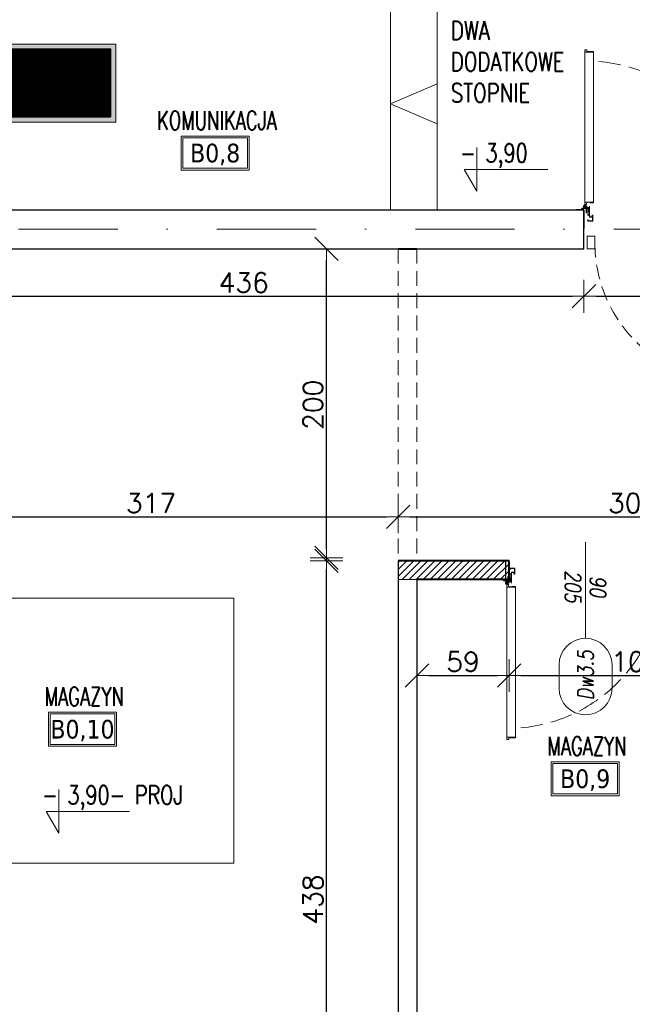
# Model space of a CAD drawing. Header units: millimetres. Extents: x 23192 to 177760, y -399809 to -79279.
# Tile 118 of 256: x 51436 to 51829, y -195436 to -194805. Entities that reach past the tile are written whole.
import ezdxf
from ezdxf.enums import TextEntityAlignment as Align

# ---------------------------------------------------------------- set-up
doc = ezdxf.new("R2010")
doc.units = ezdxf.units.MM
for name, pattern in [('CARKOVANA', [7.5, 5, -2.5]), ('CENTER', [0.6, 0.375, -0.075, 0.075, -0.075]), ('DASHDOT', [25.4, 12.7, -6.35, 0, -6.35]), ('Hidden Line', [391.222223, 282.222223, -109]), ('HIDDEN2', [4.7625, 3.175, -1.5875])]:
    doc.linetypes.add(name, pattern=pattern)
doc.layers.get('0').update_dxf_attribs({"lineweight": 0})
for name, color, linetype, lineweight in [('!! 0_ Istn-sciany', 3, 'Continuous', 30), ('!! 0_ Istn-widok', 1, 'Continuous', 15), ('!! 0_ Opis', 8, 'Continuous', 13), ('!! 0_Opis_pom', 9, 'Continuous', 13), ('!! 0_Widok', 1, 'Continuous', 15), ('!! 1_drzwi-linia', 213, 'Continuous', 5), ('!! 1_hatch projektowane ściany', 4, 'Continuous', 5), ('!! 1_PROJ Sciany', 2, 'Continuous', 40), ('!! 2_drzwi opis', 151, 'Continuous', 9), ('!! wymiary osi', 250, 'Continuous', 9), ('0-osie-liniA', 14, 'DASHDOT', 5), ('Dimension (ISO)', 7, 'Continuous', 25)]:
    doc.layers.add(name, color=color, linetype=linetype, lineweight=lineweight)
doc.layers.add('!! 0_ramki', color=66, linetype='Continuous', lineweight=9, plot=False)
doc.layers.add('!! 1_Wyburzenia', color=252, linetype='CARKOVANA', lineweight=13, true_color=0x696969)
doc.layers.add('-A-OPISY', color=2, linetype='Continuous')
doc.layers.add('-A-ZNAKI_PPOŻ', color=7, linetype='Continuous', true_color=0xffffff)
doc.styles.add('50', font='ROMANS.shx', dxfattribs={"width": 0.8, "height": 10})
doc.styles.add('ARCHETYP', font='romans.shx', dxfattribs={"height": 15})
doc.styles.add('ARIAL', font='tahoma.ttf')
doc.styles.add('Note Text (ISO)', font='tahoma.ttf')
doc.styles.add('SIMPLEX', font='simplex.shx', dxfattribs={"width": 0.77})
doc.styles.add('TXT', font='simplex.shx')
doc.dimstyles.new('Default (ISO)', dxfattribs={"dimscale": 5, "dimtxt": 5, "dimasz": 5, "dimexe": 3.175, "dimexo": 0, "dimgap": 0.762, "dimtad": 1, "dimdec": 0, "dimrnd": 1e-08, "dimzin": 0, "dimtxsty": 'Note Text (ISO)', "dimcen": 0.09, "dimdle": 10, "dimclrd": 256, "dimclre": 256, "dimclrt": 256, "dimazin": 0, "dimtfac": 0.70104, "dimtmove": 0, "dimatfit": 3, "dimfxl": 1, "dimtolj": 1, "dimtzin": 0, "dimlwd": -1, "dimlwe": -1, "dimarcsym": 0})
doc.dimstyles.new('DIM50', dxfattribs={"dimscale": 5, "dimtxt": 2.5, "dimasz": 1.5, "dimexe": 0, "dimexo": 0, "dimgap": 0.5, "dimtad": 1, "dimdec": 4, "dimrnd": 0.5, "dimdsep": 46, "dimtxsty": 'TXT', "dimblk1": 'TICK1', "dimblk2": 'TICK1', "dimsah": 1, "dimcen": 0, "dimse1": 1, "dimse2": 1, "dimclrd": 1, "dimclre": 7, "dimclrt": 9, "dimadec": 0, "dimazin": 0, "dimtfac": 1, "dimtdec": 4, "dimtmove": 2, "dimatfit": 3, "dimldrblk": 'TICK1', "dimfxl": 1, "dimtolj": 1, "dimarcsym": 0})
pattern_1 = [(315, (-1504.02064, 929.064997), (0.0224506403, 0.0224506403), [])]

# ---------------------------------------------------------------- blocks, each defined once
blk = doc.blocks.new('BLOK OSI')
at = {"layer": '0-osie-liniA', "ltscale": 5}
blk.add_lwpolyline([(48639.25763, -195002.0883), (55442.2848, -195002.0883)], dxfattribs=at)
blk = doc.blocks.new('zaw-dr-90-p')
at = {"color": 2, "linetype": 'CENTER', "ltscale": 0.2}
for p, q in [((12, 0), (-12, 0)), ((0, 12), (0, -12)), ((24.5, 24), (31, 24)), ((24.5, 19), (31, 19))]:
    blk.add_line(p, q, dxfattribs=at)
at = {"ltscale": 0.2}
for p, q in [((10, 12), (6.5, 12)), ((10, 0), (10, 6.5))]:
    blk.add_line(p, q, dxfattribs=at)
blk.add_lwpolyline([(0, 6.5), (23.5, 6.5, 0.414214), (28, 11), (28, 31), (24.5, 31), (24.5, 11, -0.414214), (23.5, 10), (0, 10, 4.561698), (7.6, 6.5), (4.9, 4.2)], format="xyb", dxfattribs=at)
blk.add_lwpolyline([(-0.2, -0.2), (-2.5, -0.2), (-2.5, 0.2), (-0.2, 0.2), (-0.2, 2.5), (0.2, 2.5), (0.2, 0.2), (2.8, 0.2), (2.8, -0.2), (0.2, -0.2), (0.2, -2.8), (-0.2, -2.8)], close=True)
blk.add_lwpolyline([(10, 10), (10, 39), (6.5, 39), (6.5, 10)], dxfattribs=at)
blk.add_circle((0, 0), 6.5, dxfattribs=at)
blk = doc.blocks.new('drzwi 90- sc 12')
for p, q in [((-13620.32, 20410.16), (-13620.32, 20313.77)), ((-13614.92, 20409.86), (-13620.32, 20409.86)), ((-13616.12, 20410.26), (-13620.22, 20410.26)), ((-13616.12, 20410.26), (-13620, 20410.26)), ((-13618.17, 20410.26), (-13616.22, 20410.26)), ((-13618.17, 20410.26), (-13616.22, 20410.26)), ((-13616.12, 20410.26), (-13616.12, 20411.46)), ((-13616.12, 20411.46), (-13615.02, 20411.46)), ((-13614.92, 20411.36), (-13614.92, 20313.77)), ((-13620.32, 20313.47), (-13620.32, 20317.97)), ((-13614.92, 20312.27), (-13614.92, 20317.97)), ((-13614.92, 20313.77), (-13620.32, 20313.77)), ((-13618.22, 20313.37), (-13620.22, 20313.37)), ((-13618.22, 20313.67), (-13618.22, 20313.37)), ((-13618.22, 20313.67), (-13616.42, 20313.67)), ((-13617.77, 20311.12), (-13617.77, 20305.72)), ((-13617.77, 20311.12), (-13617.77, 20305.72)), ((-13616.17, 20309.92), (-13617.37, 20309.92)), ((-13616.17, 20309.92), (-13616.17, 20311.02)), ((-13615.92, 20313.17), (-13615.92, 20312.17)), ((-13615.92, 20312.17), (-13615.02, 20312.17)), ((-13715.57, 20308.32), (-13715.57, 20308.56)), ((-13715.57, 20307.69), (-13715.57, 20308.56)), ((-13715.57, 20307.82), (-13715.57, 20308.56)), ((-13715.57, 20307.72), (-13715.37, 20307.72)), ((-13715.77, 20301.96), (-13716.27, 20301.96)), ((-13616.77, 20301.96), (-13616.27, 20301.96))]:
    blk.add_line(p, q)
for points in [[(-13665.27, 20284.96), (-13665.27, 20325.83)], [(-13615.57, 20309.64), (-13615.32, 20309.64), (-13615.32, 20309.82), (-13616.32, 20309.82), (-13616.32, 20309.64), (-13615.92, 20309.64)]]:
    blk.add_lwpolyline(points)
at = {"lineweight": 30}
for points in [[(-13716.27, 20308.92), (-13721.27, 20308.92)], [(-13716.27, 20308.92), (-13716.27, 20296.92)], [(-13614.27, 20308.92), (-13609.27, 20308.92)], [(-13614.27, 20308.92), (-13614.27, 20296.92)]]:
    blk.add_lwpolyline(points, dxfattribs=at)
at = {"ltscale": 0.2}
for points in [[(-13715.57, 20307.51), (-13715.57, 20309.48, 0.414214), (-13715.91, 20309.82), (-13719.43, 20309.82, 0.414214), (-13719.77, 20309.48), (-13719.77, 20308.92), (-13719.59, 20308.92), (-13719.59, 20309.48, -0.414214), (-13719.43, 20309.64), (-13716.97, 20309.64)], [(-13716.97, 20309.64), (-13715.91, 20309.64, -0.414214), (-13715.75, 20309.48), (-13715.75, 20307.51)], [(-13615.92, 20309.64), (-13616.63, 20309.64, 0.414214), (-13616.79, 20309.48), (-13616.79, 20305.58, -0.414214), (-13617.13, 20305.24), (-13617.58, 20305.24, 0.414214), (-13617.74, 20305.08), (-13617.74, 20304.48, -0.414214), (-13618.08, 20304.14), (-13619.26, 20304.14, -0.414214), (-13619.6, 20304.48), (-13619.6, 20305.15, 1), (-13619.79, 20305.15), (-13619.79, 20301.96, 0.414214), (-13619.63, 20301.8), (-13617.11, 20301.8, 0.414214), (-13616.95, 20301.96), (-13616.95, 20302.52), (-13616.77, 20302.52), (-13616.77, 20301.96, -0.414214), (-13617.11, 20301.62), (-13619.63, 20301.62, -0.414214), (-13619.97, 20301.96), (-13619.97, 20305.15, -1), (-13619.42, 20305.15), (-13619.42, 20304.48, 0.414214), (-13619.26, 20304.32), (-13618.08, 20304.32, 0.414214), (-13617.92, 20304.48), (-13617.92, 20305.08, -0.414214), (-13617.58, 20305.42), (-13617.13, 20305.42, 0.414214), (-13616.97, 20305.58), (-13616.97, 20309.48, -0.414214), (-13616.63, 20309.82), (-13613.11, 20309.82, -0.414214), (-13612.77, 20309.48), (-13612.77, 20308.92), (-13612.95, 20308.92), (-13612.95, 20309.48, 0.414214), (-13613.11, 20309.64), (-13615.57, 20309.64)], [(-13715.75, 20307.76), (-13715.75, 20305.58, 0.414214), (-13715.41, 20305.24), (-13714.96, 20305.24, -0.414214), (-13714.8, 20305.08), (-13714.8, 20304.48, 0.414214), (-13714.46, 20304.14), (-13713.28, 20304.14, 0.414214), (-13712.94, 20304.48), (-13712.94, 20305.15, -1), (-13712.75, 20305.15), (-13712.75, 20301.96, -0.414214), (-13712.91, 20301.8), (-13715.43, 20301.8, -0.414214), (-13715.59, 20301.96), (-13715.59, 20302.52), (-13715.77, 20302.52), (-13715.77, 20301.96, 0.414214), (-13715.43, 20301.62), (-13712.91, 20301.62, 0.414214), (-13712.57, 20301.96), (-13712.57, 20305.15, 1), (-13713.12, 20305.15), (-13713.12, 20304.48, -0.414214), (-13713.28, 20304.32), (-13714.46, 20304.32, -0.414214), (-13714.62, 20304.48), (-13714.62, 20305.08, 0.414214), (-13714.96, 20305.42), (-13715.41, 20305.42, -0.414214), (-13715.57, 20305.58), (-13715.57, 20307.64)]]:
    blk.add_lwpolyline(points, format="xyb", dxfattribs=at)
blk.add_lwpolyline([(-13616.79, 20308.82), (-13616.97, 20308.82), (-13616.97, 20307.42), (-13616.79, 20307.42)], close=True)
for centre, radius, start, end in [((-13620.22, 20410.16), 0.1, 90, 180), ((-13615.02, 20411.36), 0.1, 0, 90), ((-13620.22, 20313.47), 0.1, 180, 270), ((-13616.42, 20313.17), 0.5, 0, 90), ((-13616.27, 20311.02), 0.1, 0, 90), ((-13615.02, 20312.27), 0.1, 270, 0)]:
    blk.add_arc(centre, radius, start, end)
at = {"linetype": 'Hidden Line', "lineweight": 9, "ltscale": 0.05}
blk.add_arc((-13615.5, 20305.14), 99.12, 94.80054, 177.69442, dxfattribs=at)
at = {"xscale": 0.09999999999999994, "yscale": 0.09999999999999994, "zscale": 0.09999999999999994, "rotation": 180.0000000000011}
blk.add_blockref('zaw-dr-90-p', (-13614.92, 20310.92), dxfattribs=at)
blk = doc.blocks.new('*D1419')
at = {"layer": 'DEFPOINTS', "color": 0, "transparency": 16777216}
for p in [(-689.8, 120.2), (510.2, 120.2), (510.2, 18.8)]:
    blk.add_point(p, dxfattribs=at)
at = {"layer": 'Dimension (ISO)', "transparency": 16777216}
for p, q in [((-689.8, 120.2), (-689.8, 2.9)), ((510.2, 120.2), (510.2, 2.9)), ((-664.8, 18.8), (485.2, 18.8))]:
    blk.add_line(p, q, dxfattribs=at)
for points in [[(-664.8, 22.9), (-664.8, 14.6), (-689.8, 18.8)], [(485.2, 22.9), (485.2, 14.6), (510.2, 18.8)]]:
    blk.add_solid(points, dxfattribs=at)
at = {"layer": 'Dimension (ISO)', "lineweight": 9, "transparency": 16777216, "insert": (-160.6, 48.6), "char_height": 25, "attachment_point": 1, "style": 'Note Text (ISO)'}
blk.add_mtext('\\A1;1200', dxfattribs=at)
blk = doc.blocks.new('1_ok-opis')
blk.add_line((0, 111.61), (0, 50))
for points in [[(-17, 128.61), (-17, 143.61)], [(17, 128.61), (17, 143.61)]]:
    blk.add_lwpolyline(points)
for centre, start, end in [((0, 143.61), 0, 180), ((0, 128.61), 180, 0)]:
    blk.add_arc(centre, 17, start, end)
at = {"style": 'ARCHETYP'}
for tag, height, rotation, p in [('NR', 12, 90, (0, 136.9)), ('NR', 12, 270, (0, 136.9)), ('SZEROKOŚĆ', 10, 90, (-8, 78.29)), ('SZEROKOŚĆ', 10, 270, (8, 78.29)), ('WYSOKOŚĆ', 10, 270, (-8, 78.29)), ('WYSOKOŚĆ', 10, 90, (8, 78.29))]:
    blk.add_attdef(tag, text='', height=height, rotation=rotation, dxfattribs=at).set_placement(p, align=Align.MIDDLE)
blk = doc.blocks.new('TICK1')
at = {"color": 2}
blk.add_line((-1, -1), (1, 1), dxfattribs=at)
at = {"color": 0}
for p, q in [((0, -1.4), (0, 1.4)), ((0, 0), (-1, 0))]:
    blk.add_line(p, q, dxfattribs=at)
blk = doc.blocks.new('*D2584')
at = {"layer": '!! wymiary osi', "color": 1, "lineweight": -2, "transparency": 16777216}
blk.add_line((51369.21, -195123.33), (51671.21, -195123.33), dxfattribs=at)
at = {"layer": 'DEFPOINTS', "color": 0, "transparency": 16777216}
for p in [(51361.71, -195083.59), (51678.71, -195123.33), (51678.71, -195151.59)]:
    blk.add_point(p, dxfattribs=at)
at = {"layer": '!! wymiary osi', "color": 1, "lineweight": -2, "transparency": 16777216, "xscale": 7.5, "yscale": 7.5, "zscale": 7.5, "rotation": 180}
blk.add_blockref('TICK1', (51361.71, -195123.33), dxfattribs=at)
at = {"layer": '!! wymiary osi', "color": 1, "lineweight": -2, "transparency": 16777216, "xscale": 7.5, "yscale": 7.5, "zscale": 7.5}
blk.add_blockref('TICK1', (51678.71, -195123.33), dxfattribs=at)
at = {"layer": '!! wymiary osi', "color": 9, "transparency": 16777216, "insert": (51520.21, -195114.58), "char_height": 12.5, "attachment_point": 5, "style": 'TXT'}
blk.add_mtext('\\A1;317', dxfattribs=at)
blk = doc.blocks.new('*D2585')
at = {"layer": '!! wymiary osi', "color": 1, "lineweight": -2, "transparency": 16777216}
blk.add_line((51686.21, -195123.33), (51972.21, -195123.33), dxfattribs=at)
at = {"layer": 'DEFPOINTS', "color": 0, "transparency": 16777216}
for p in [(51979.71, -195123.33), (51678.71, -195151.59), (51979.71, -195151.59)]:
    blk.add_point(p, dxfattribs=at)
at = {"layer": '!! wymiary osi', "color": 1, "lineweight": -2, "transparency": 16777216, "xscale": 7.5, "yscale": 7.5, "zscale": 7.5, "rotation": 180}
blk.add_blockref('TICK1', (51678.71, -195123.33), dxfattribs=at)
at = {"layer": '!! wymiary osi', "color": 1, "lineweight": -2, "transparency": 16777216, "xscale": 7.5, "yscale": 7.5, "zscale": 7.5}
blk.add_blockref('TICK1', (51979.71, -195123.33), dxfattribs=at)
at = {"layer": '!! wymiary osi', "color": 9, "transparency": 16777216, "insert": (51829.21, -195114.58), "char_height": 12.5, "attachment_point": 5, "style": 'TXT'}
blk.add_mtext('\\A1;301', dxfattribs=at)
blk = doc.blocks.new('*D2586')
at = {"layer": '!! wymiary osi', "color": 1, "lineweight": -2, "transparency": 16777216}
blk.add_line((51698.21, -195224.98), (51742.21, -195224.98), dxfattribs=at)
at = {"layer": 'DEFPOINTS', "color": 0, "transparency": 16777216}
for p in [(51690.71, -195163.59), (51749.71, -195163.59), (51749.71, -195224.98)]:
    blk.add_point(p, dxfattribs=at)
at = {"layer": '!! wymiary osi', "color": 1, "lineweight": -2, "transparency": 16777216, "xscale": 7.5, "yscale": 7.5, "zscale": 7.5, "rotation": 180}
blk.add_blockref('TICK1', (51690.71, -195224.98), dxfattribs=at)
at = {"layer": '!! wymiary osi', "color": 1, "lineweight": -2, "transparency": 16777216, "xscale": 7.5, "yscale": 7.5, "zscale": 7.5}
blk.add_blockref('TICK1', (51749.71, -195224.98), dxfattribs=at)
at = {"layer": '!! wymiary osi', "color": 9, "transparency": 16777216, "insert": (51720.21, -195216.23), "char_height": 12.5, "attachment_point": 5, "style": 'TXT'}
blk.add_mtext('\\A1;59', dxfattribs=at)
blk = doc.blocks.new('*D2587')
at = {"layer": '!! wymiary osi', "color": 1, "lineweight": -2, "transparency": 16777216}
blk.add_line((51757.21, -195224.98), (51842.21, -195224.98), dxfattribs=at)
at = {"layer": 'DEFPOINTS', "color": 0, "transparency": 16777216}
for p in [(51749.71, -195163.59), (51849.71, -195163.59), (51849.71, -195224.98)]:
    blk.add_point(p, dxfattribs=at)
at = {"layer": '!! wymiary osi', "color": 1, "lineweight": -2, "transparency": 16777216, "xscale": 7.5, "yscale": 7.5, "zscale": 7.5, "rotation": 180}
blk.add_blockref('TICK1', (51749.71, -195224.98), dxfattribs=at)
at = {"layer": '!! wymiary osi', "color": 1, "lineweight": -2, "transparency": 16777216, "xscale": 7.5, "yscale": 7.5, "zscale": 7.5}
blk.add_blockref('TICK1', (51849.71, -195224.98), dxfattribs=at)
at = {"layer": '!! wymiary osi', "color": 9, "transparency": 16777216, "insert": (51831.19, -195216.23), "char_height": 12.5, "attachment_point": 5, "style": 'TXT'}
blk.add_mtext('\\A1;100', dxfattribs=at)
blk = doc.blocks.new('*D2589')
at = {"layer": '!! wymiary osi', "color": 1, "lineweight": -2, "transparency": 16777216}
blk.add_line((51632.79, -195580.09), (51632.79, -195157.1), dxfattribs=at)
at = {"layer": 'DEFPOINTS', "color": 0, "transparency": 16777216}
for p in [(51632.79, -195149.6), (51678.71, -195149.6), (51678.71, -195587.59)]:
    blk.add_point(p, dxfattribs=at)
at = {"layer": '!! wymiary osi', "color": 1, "lineweight": -2, "transparency": 16777216, "xscale": 7.5, "yscale": 7.5, "zscale": 7.5}
for p, rotation in [((51632.79, -195149.6), 90), ((51632.79, -195587.59), 270)]:
    blk.add_blockref('TICK1', p, dxfattribs=dict(at, rotation=rotation))
at = {"layer": '!! wymiary osi', "color": 9, "transparency": 16777216, "insert": (51624.04, -195368.59), "char_height": 12.5, "attachment_point": 5, "rotation": 90, "style": 'TXT'}
blk.add_mtext('\\A1;438', dxfattribs=at)
blk = doc.blocks.new('*D2590')
at = {"layer": '!! wymiary osi', "color": 1, "lineweight": -2, "transparency": 16777216}
blk.add_line((51632.79, -195144.09), (51632.79, -194959.09), dxfattribs=at)
at = {"layer": 'DEFPOINTS', "color": 0, "transparency": 16777216}
for p in [(51632.79, -194951.59), (51678.71, -194951.59), (51678.71, -195151.59)]:
    blk.add_point(p, dxfattribs=at)
at = {"layer": '!! wymiary osi', "color": 1, "lineweight": -2, "transparency": 16777216, "xscale": 7.5, "yscale": 7.5, "zscale": 7.5}
for p, rotation in [((51632.79, -194951.59), 90), ((51632.79, -195151.59), 270)]:
    blk.add_blockref('TICK1', p, dxfattribs=dict(at, rotation=rotation))
at = {"layer": '!! wymiary osi', "color": 9, "transparency": 16777216, "insert": (51624.04, -195051.59), "char_height": 12.5, "attachment_point": 5, "rotation": 90, "style": 'TXT'}
blk.add_mtext('\\A1;200', dxfattribs=at)
blk = doc.blocks.new('*D2600')
at = {"layer": '!! wymiary osi', "color": 1, "lineweight": -2, "transparency": 16777216}
blk.add_line((51369.21, -194982.06), (51790.21, -194982.06), dxfattribs=at)
at = {"layer": 'DEFPOINTS', "color": 0, "transparency": 16777216}
for p in [(51361.71, -194951.59), (51797.71, -194951.59), (51797.71, -194982.06)]:
    blk.add_point(p, dxfattribs=at)
at = {"layer": '!! wymiary osi', "color": 1, "lineweight": -2, "transparency": 16777216, "xscale": 7.5, "yscale": 7.5, "zscale": 7.5, "rotation": 180}
blk.add_blockref('TICK1', (51361.71, -194982.06), dxfattribs=at)
at = {"layer": '!! wymiary osi', "color": 1, "lineweight": -2, "transparency": 16777216, "xscale": 7.5, "yscale": 7.5, "zscale": 7.5}
blk.add_blockref('TICK1', (51797.71, -194982.06), dxfattribs=at)
at = {"layer": '!! wymiary osi', "color": 9, "transparency": 16777216, "insert": (51579.71, -194973.31), "char_height": 12.5, "attachment_point": 5, "style": 'TXT'}
blk.add_mtext('\\A1;436', dxfattribs=at)
blk = doc.blocks.new('*D2601')
at = {"layer": '!! wymiary osi', "color": 1, "lineweight": -2, "transparency": 16777216}
blk.add_line((51805.21, -194982.06), (51892.21, -194982.06), dxfattribs=at)
at = {"layer": 'DEFPOINTS', "color": 0, "transparency": 16777216}
for p in [(51797.71, -194951.59), (51899.71, -194951.59), (51899.71, -194982.06)]:
    blk.add_point(p, dxfattribs=at)
at = {"layer": '!! wymiary osi', "color": 1, "lineweight": -2, "transparency": 16777216, "xscale": 7.5, "yscale": 7.5, "zscale": 7.5, "rotation": 180}
blk.add_blockref('TICK1', (51797.71, -194982.06), dxfattribs=at)
at = {"layer": '!! wymiary osi', "color": 1, "lineweight": -2, "transparency": 16777216, "xscale": 7.5, "yscale": 7.5, "zscale": 7.5}
blk.add_blockref('TICK1', (51899.71, -194982.06), dxfattribs=at)
at = {"layer": '!! wymiary osi', "color": 9, "transparency": 16777216, "insert": (51848.71, -194973.31), "char_height": 12.5, "attachment_point": 5, "style": 'TXT'}
blk.add_mtext('\\A1;102', dxfattribs=at)
blk = doc.blocks.new('KIERUNEK DO WYJSCIA EWAKUACYJNEGO W PRAWO')
at = {"layer": '-A-ZNAKI_PPOŻ', "lineweight": 0}
h = blk.add_hatch(color=256, dxfattribs=at)
h.dxf.hatch_style = 1
h.paths.add_polyline_path([(120, 60), (120, 0), (0, 0), (0, 60)])
h.paths.add_polyline_path([(116.25, 56.25), (3.75, 56.25), (3.75, 3.75), (116.25, 3.75)], flags=16)
at = {"layer": '-A-ZNAKI_PPOŻ', "lineweight": 0, "true_color": 0x00bd2f}
h = blk.add_hatch(dxfattribs=at)
h.set_pattern_fill('ANSI31', color=102, scale=0.01, angle=270, style=0)
h.set_pattern_definition(pattern_1)
h.paths.add_polyline_path([(116.25, 3.75), (116.25, 56.25), (3.75, 56.25), (3.75, 3.75)])
h.paths.add_polyline_path([(34.47, 46.28, -1), (41.37, 46.28, -1)], flags=0)
h.paths.add_polyline_path([(67.27, 34.57), (98.23, 34.57), (87.36, 46.05), (97.36, 46.05), (113.19, 30.21), (97.36, 14.37), (87.36, 14.37), (98.23, 25.85), (67.27, 25.85), (67.27, 30.21)], flags=16)
h.paths.add_polyline_path([(9.17, 17.26), (10.58, 23.83), (15, 23.83), (15, 52.11), (45, 52.11), (45, 34.57), (36.69, 34.57), (36.69, 41.5), (33.07, 44.39), (21.16, 44.39), (16.8, 34.33), (20.39, 34.33), (23.78, 41.05), (29.19, 41.05), (24.01, 32.83), (24.01, 28.88), (20.38, 22.83), (11.39, 22.83), (10.41, 18.26), (22.58, 18.26), (27.51, 25.66), (31.5, 18.89), (36, 9.11), (40, 9.11), (35.45, 21.45), (30.36, 30.66), (33.61, 35.7), (33.61, 30.83), (45, 30.83), (45, 9.11), (42.37, 6.25), (37.37, 6.25), (39.54, 8.61), (35.55, 8.61), (33.37, 6.25), (12.37, 6.25), (15, 9.11), (15, 17.26)], flags=16)
at = {"layer": '-A-ZNAKI_PPOŻ', "lineweight": 0}
h = blk.add_hatch(dxfattribs=at)
h.set_pattern_fill('ANSI31', color=256, scale=0.01, angle=270, style=0)
h.set_pattern_definition(pattern_1)
h.paths.add_polyline_path([(113.19, 30.21), (97.36, 46.05), (87.36, 46.05), (98.23, 34.57), (67.27, 34.57), (67.27, 30.21), (67.27, 25.85), (98.23, 25.85), (87.36, 14.37), (97.36, 14.37)])
h.paths.add_polyline_path([(45, 9.11), (45, 30.83), (33.61, 30.83), (33.61, 35.7), (30.36, 30.66), (35.45, 21.45), (40, 9.11), (36, 9.11), (31.5, 18.89), (27.51, 25.66), (22.58, 18.26), (10.41, 18.26), (11.39, 22.83), (20.38, 22.83), (24.01, 28.88), (24.01, 32.83), (29.19, 41.05), (23.78, 41.05), (20.39, 34.33), (16.8, 34.33), (21.16, 44.39), (33.07, 44.39), (36.69, 41.5), (36.69, 34.57), (45, 34.57), (45, 52.11), (15, 52.11), (15, 23.83), (10.58, 23.83), (9.17, 17.26), (15, 17.26), (15, 9.11), (12.37, 6.25), (33.37, 6.25), (35.55, 8.61), (39.54, 8.61), (37.37, 6.25), (42.37, 6.25)])
h.paths.add_polyline_path([(34.47, 46.28, -1), (41.37, 46.28, -1)], flags=16)
at = {"layer": '-A-ZNAKI_PPOŻ', "color": 7, "lineweight": 0}
blk.add_lwpolyline([(120, 60), (120, 0), (0, 0), (0, 60)], close=True, dxfattribs=at)
at = {"layer": '-A-ZNAKI_PPOŻ', "color": 250, "lineweight": 0}
blk.add_lwpolyline([(120, 60), (120, 0), (0, 0), (0, 60)], close=True, dxfattribs=at)
at = {"layer": '-A-OPISY', "insert": (4.82, 27.07), "char_height": 3.5, "width": 68.9382, "attachment_point": 3, "rotation": 90, "style": 'ARIAL'}
blk.add_mtext('{\\c16646143;© PAP24.PL}', dxfattribs=at)
blk = doc.blocks.new('A$C11ef928a')
at = {"layer": 'Dimension (ISO)', "lineweight": 9}
dim = blk.add_linear_dim(base=(510.2, 18.8), p1=(-689.8, 120.2), p2=(510.2, 120.2), angle=180, dimstyle='Default (ISO)', override={"dimdec": 0, "dimlfac": 1, "dimtp": 0, "dimtm": 0, "dimtdec": 2, "dimtofl": 0, "dimatfit": 1}, dxfattribs=at)
dim.commit()
dim.dimension.update_dxf_attribs({"geometry": '*D1419', "text_midpoint": (-125.7, 18.8), "dimtype": 128})

msp = doc.modelspace()

# ---------------------------------------------------------------- hatches: boundary and pattern name
at = {"layer": '!! 1_hatch projektowane ściany'}
h = msp.add_hatch(dxfattribs=at)
h.set_pattern_fill('ANSI31', color=256)
h.paths.add_polyline_path([(51749.71142, -195163.58734), (51678.71142, -195163.58638), (51678.71142, -195151.5883), (51749.71142, -195151.58926)])

# ---------------------------------------------------------------- linework, layer by layer
at = {"layer": '!! 0_ Istn-sciany'}
for points in [[(51373.71142, -194926.5883), (51797.71142, -194926.5883)], [(51797.71142, -194951.5883), (51797.71142, -194926.5883)], [(51373.71142, -194951.5883), (51678.71142, -194951.5883)], [(51690.71142, -194951.5883), (51797.71142, -194951.5883)], [(51678.71142, -195151.5883), (51678.71142, -195587.5883)], [(51690.71142, -195163.5883), (51690.71142, -195587.5883)]]:
    msp.add_lwpolyline(points, dxfattribs=at)
at = {"layer": '!! 0_ Istn-widok'}
for points in [[(51673.71142, -194796.5883), (51673.71142, -194926.5883)], [(51703.71142, -194796.5883), (51703.71142, -194926.5883)]]:
    msp.add_lwpolyline(points, dxfattribs=at)
at = {"layer": '!! 0_ Opis'}
for points in [[(51729.1019, -194886.75759), (51729.1019, -194914.75936)], [(51729.1019, -194914.75936), (51721.01848, -194900.75848)], [(51721.01848, -194900.75848), (51774.45269, -194900.75848)], [(51461.21197, -195298.14989), (51461.21197, -195326.15166)], [(51461.21197, -195326.15166), (51453.12856, -195312.15077)], [(51453.12856, -195312.15077), (51506.56277, -195312.15077)]]:
    msp.add_lwpolyline(points, dxfattribs=at)
at = {"layer": '!! 0_Opis_pom', "ltscale": 0.7}
for points in [[(51539.62742, -194901.15848), (51583.14742, -194901.15848), (51583.14742, -194879.39848), (51539.62742, -194879.39848)], [(51540.71542, -194900.07048), (51582.05942, -194900.07048), (51582.05942, -194880.48648), (51540.71542, -194880.48648)], [(51454.58179, -195270.32699), (51498.10179, -195270.32699), (51498.10179, -195248.56699), (51454.58179, -195248.56699)], [(51455.66979, -195269.23899), (51497.01379, -195269.23899), (51497.01379, -195249.65499), (51455.66979, -195249.65499)], [(51776.7312, -195302.05482), (51820.2512, -195302.05482), (51820.2512, -195280.29482), (51776.7312, -195280.29482)], [(51777.8192, -195300.96682), (51819.1632, -195300.96682), (51819.1632, -195281.38282), (51777.8192, -195281.38282)]]:
    msp.add_lwpolyline(points, close=True, dxfattribs=at)
at = {"layer": '!! 0_ramki'}
msp.add_lwpolyline([(51292.29979, -195175.52446), (51573.29623, -195175.52446), (51573.29623, -195345.29983), (51292.29979, -195345.29983)], close=True, dxfattribs=at)
at = {"layer": '!! 0_Widok'}
for points in [[(51673.71142, -194858.73758), (51703.71142, -194845.85366)], [(51673.71142, -194858.73758), (51703.71142, -194871.62149)]]:
    msp.add_lwpolyline(points, dxfattribs=at)
at = {"layer": '!! 1_hatch projektowane ściany'}
msp.add_lwpolyline([(51747.71142, -195163.58638), (51678.71142, -195163.58638), (51678.71142, -195151.5883), (51747.71142, -195151.5883)], close=True, dxfattribs=at)
at = {"layer": '!! 1_PROJ Sciany'}
for points in [[(51678.71142, -194951.5883), (51690.71142, -194951.5883)], [(51749.71142, -195151.5883), (51678.71142, -195151.5883)], [(51749.71142, -195163.5883), (51749.71142, -195151.5883)], [(51749.71142, -195163.5883), (51690.71142, -195163.5883)]]:
    msp.add_lwpolyline(points, dxfattribs=at)
at = {"layer": '!! 1_Wyburzenia', "linetype": 'HIDDEN2', "ltscale": 3}
msp.add_lwpolyline([(51804.71142, -194943.5883), (51799.71142, -194943.5883), (51799.71142, -194951.5883), (51804.71142, -194951.5883)], close=True, dxfattribs=at)
for points in [[(51678.71142, -194951.5883), (51678.71142, -195149.59935)], [(51690.71142, -194951.5883), (51690.71142, -195151.5883)]]:
    msp.add_lwpolyline(points, dxfattribs=at)
msp.add_arc((51894.71142, -194947.5883), 90, 180.00000004, 270.00000004, dxfattribs=at)

# ---------------------------------------------------------------- block references
at = {"layer": '!! 1_drzwi-linia', "xscale": -1}
msp.add_blockref('drzwi 90- sc 12', (38183.44172, -215235.51264), dxfattribs=at)
at = {"layer": '!! 1_drzwi-linia', "rotation": 180}
msp.add_blockref('drzwi 90- sc 12', (38133.44172, -174854.66396), dxfattribs=at)
at = {"layer": '!! 2_drzwi opis'}
ref = msp.add_blockref('1_ok-opis', (51798.71138, -195089.62285), dxfattribs=dict(at, rotation=180.0000036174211))
ref.add_attrib('WYSOKOŚĆ', '205', dxfattribs={"layer": '0', "height": 10, "rotation": 90.00000362, "style": '50', "oblique": 10, "text_generation_flag": 6, "width": 0.8}).set_placement((51790.71139, -195167.91371), align=Align.MIDDLE)
ref.add_attrib('SZEROKOŚĆ', '90', dxfattribs={"layer": '0', "height": 10, "rotation": 90.00000362, "style": '50', "oblique": 10, "text_generation_flag": 6, "width": 0.8}).set_placement((51806.71139, -195167.91371), align=Align.MIDDLE)
ref.add_attrib('NR', 'Dw3.5', dxfattribs={"layer": '0', "height": 10, "rotation": 90.00000362, "style": '50', "oblique": 10, "width": 0.8}).set_placement((51798.71139, -195224.97989), align=Align.MIDDLE)
at = {"layer": '!! wymiary osi'}
msp.add_blockref('BLOK OSI', (0, 63), dxfattribs=at)
at = {"layer": '-A-ZNAKI_PPOŻ', "xscale": 0.8333333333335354, "yscale": 0.8333333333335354, "zscale": 0.8333333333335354}
msp.add_blockref('KIERUNEK DO WYJSCIA EWAKUACYJNEGO W PRAWO', (51397.67817, -194870.44617), dxfattribs=at)
at = {"xscale": -0.1, "yscale": 0.1, "zscale": 0.1, "rotation": 90}
msp.add_blockref('A$C11ef928a', (82225.12684, -195364.3052), dxfattribs=at)

# ---------------------------------------------------------------- texts
at = {"layer": '!! 0_ Opis', "style": 'SIMPLEX', "width": 0.75}
for s, p in [('- 3,90', (51718.41445, -194896.18036)), ('- 3,90- PROJ', (51450.52452, -195307.57265))]:
    msp.add_text(s, height=12, dxfattribs=at).set_placement(p)
at = {"layer": '!! 0_ Opis', "insert": (51712.40801, -194805.77203), "char_height": 12, "attachment_point": 1, "style": 'SIMPLEX'}
msp.add_mtext_dynamic_manual_height_columns('DWA DODATKOWE STOPNIE', width=46.7031119, gutter_width=75, heights=[0], dxfattribs=at)
at = {"layer": '!! 0_Opis_pom', "ltscale": 0.7, "style": 'TXT', "width": 0.7}
for s, p in [('KOMUNIKACJA', (51562.50255, -194875.35216)), ('MAGAZYN', (51477.45692, -195244.52067)), ('MAGAZYN', (51799.60634, -195276.24851))]:
    msp.add_text(s, height=12, dxfattribs=at).set_placement(p, align=Align.CENTER)
at = {"layer": '!! 0_Opis_pom', "ltscale": 0.7, "style": 'ARIAL'}
for tag, p in [('B0,8', (51561.38742, -194890.27848)), ('B0,10', (51476.34179, -195259.44699)), ('B0,9', (51798.4912, -195291.17482))]:
    msp.add_attdef(tag, text='', height=11.968, dxfattribs=at).set_placement(p, align=Align.MIDDLE_CENTER)

# ---------------------------------------------------------------- dimensions: what is measured, and where the dimension line sits
at = {"layer": '!! wymiary osi'}
for base, p1, p2, picture, middle in [((51632.79248, -194951.5883), (51678.71142, -195151.5883), (51678.71142, -194951.5883), '*D2590', (51624.04248, -195051.5883)), ((51632.792482, -195149.599347), (51678.711424, -195587.588303), (51678.711424, -195149.599347), '*D2589', (51624.042482, -195368.593825))]:
    dim = msp.add_linear_dim(base=base, p1=p1, p2=p2, angle=90, dimstyle='DIM50', dxfattribs=at)
    dim.commit()
    dim.dimension.update_dxf_attribs({"geometry": picture, "text_midpoint": middle})
for base, p1, p2, picture, middle in [((51797.71142, -194982.06011), (51361.71142, -194951.5883), (51797.71142, -194951.5883), '*D2600', (51579.71142, -194973.31011)), ((51899.71142, -194982.06011), (51797.71142, -194951.5883), (51899.71142, -194951.5883), '*D2601', (51848.71142, -194973.31011)), ((51678.71142, -195123.33382), (51361.71142, -195083.5883), (51678.71142, -195151.5883), '*D2584', (51520.21142, -195114.58382)), ((51979.71142, -195123.33382), (51678.71142, -195151.5883), (51979.71142, -195151.5883), '*D2585', (51829.21142, -195114.58382)), ((51749.71142, -195224.97989), (51690.71142, -195163.5883), (51749.71142, -195163.5883), '*D2586', (51720.21142, -195216.22989))]:
    dim = msp.add_linear_dim(base=base, p1=p1, p2=p2, dimstyle='DIM50', dxfattribs=at)
    dim.commit()
    dim.dimension.update_dxf_attribs({"geometry": picture, "text_midpoint": middle})
dim = msp.add_linear_dim(base=(51849.71142, -195224.97989), p1=(51749.71142, -195163.5883), p2=(51849.71142, -195163.5883), dimstyle='DIM50', dxfattribs=at)
dim.commit()
dim.dimension.update_dxf_attribs({"geometry": '*D2587', "text_midpoint": (51831.18586, -195216.22989), "dimtype": 160})

doc.saveas('drawing.dxf')
